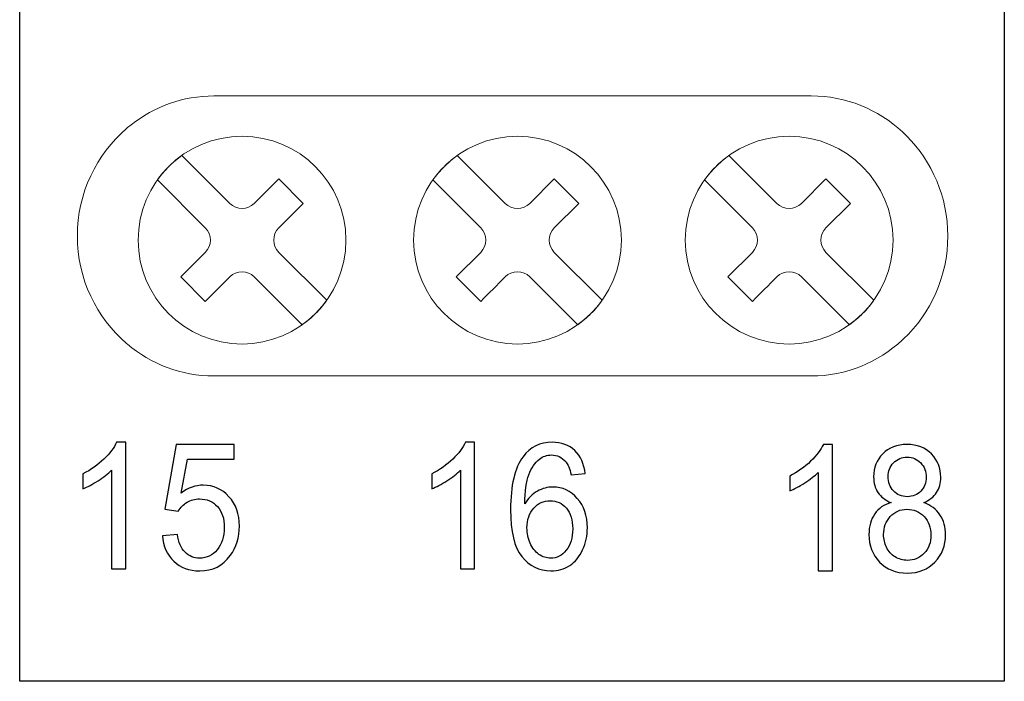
# Model space of a CAD drawing. Header units: millimetres. Extents: x 5 to 192, y 9 to 98.
# Tile 36 of 52: x 103 to 121, y 9 to 21. Entities that reach past the tile are written whole.
import ezdxf

# ---------------------------------------------------------------- set-up
doc = ezdxf.new("R2010")
doc.units = ezdxf.units.MM
doc.header["$MEASUREMENT"] = 0
doc.layers.add('Vrstva 1', color=7, linetype='Continuous')

msp = doc.modelspace()

# ---------------------------------------------------------------- linework, layer by layer
at = {"layer": 'Vrstva 1', "color": 250, "lineweight": 25}
msp.add_open_spline([(120.585, 9.348), (120.585, 9.348), (120.585, 97.366), (120.585, 97.366), (120.585, 97.366), (120.585, 97.366), (102.824, 97.366), (102.824, 97.366), (102.824, 97.366), (102.824, 97.366), (102.824, 9.348), (102.824, 9.348), (102.824, 9.348), (102.824, 9.348), (120.585, 9.348), (120.585, 9.348)], degree=3, knots=[0, 0, 0, 0, 0.25, 0.25, 0.25, 0.25, 0.5, 0.5, 0.5, 0.5, 0.75, 0.75, 0.75, 0.75, 1, 1, 1, 1], dxfattribs=at)
at = {"layer": 'Vrstva 1', "color": 250, "lineweight": 18}
msp.add_open_spline([(104.751, 15.447), (104.209, 15.912), (103.864, 16.609), (103.864, 17.385), (103.864, 17.385), (103.864, 18.161), (104.209, 18.858), (104.751, 19.323), (104.751, 19.323), (104.778, 19.346), (104.806, 19.369), (104.834, 19.391), (104.834, 19.391), (105.249, 19.718), (105.767, 19.912), (106.327, 19.912), (106.327, 19.912), (106.327, 19.912), (117.103, 19.912), (117.103, 19.912), (117.103, 19.912), (117.734, 19.912), (118.311, 19.666), (118.747, 19.263), (118.747, 19.263), (118.774, 19.238), (118.801, 19.212), (118.827, 19.186), (118.827, 19.186), (119.283, 18.727), (119.566, 18.088), (119.566, 17.385), (119.566, 17.385), (119.566, 16.651), (119.257, 15.988), (118.767, 15.526), (118.767, 15.526), (118.767, 15.526), (118.747, 15.508), (118.747, 15.508), (118.747, 15.508), (118.311, 15.104), (117.734, 14.858), (117.103, 14.858), (117.103, 14.858), (117.103, 14.858), (106.327, 14.858), (106.327, 14.858), (106.327, 14.858), (105.737, 14.858), (105.194, 15.074), (104.768, 15.432), (104.768, 15.432), (104.768, 15.432), (104.751, 15.447), (104.751, 15.447)], degree=3, knots=[0, 0, 0, 0, 0.071429, 0.071429, 0.071429, 0.071429, 0.142857, 0.142857, 0.142857, 0.142857, 0.214286, 0.214286, 0.214286, 0.214286, 0.285714, 0.285714, 0.285714, 0.285714, 0.357143, 0.357143, 0.357143, 0.357143, 0.428571, 0.428571, 0.428571, 0.428571, 0.5, 0.5, 0.5, 0.5, 0.571429, 0.571429, 0.571429, 0.571429, 0.642857, 0.642857, 0.642857, 0.642857, 0.714286, 0.714286, 0.714286, 0.714286, 0.785714, 0.785714, 0.785714, 0.785714, 0.857143, 0.857143, 0.857143, 0.857143, 0.928571, 0.928571, 0.928571, 0.928571, 1, 1, 1, 1], dxfattribs=at)
at = {"layer": 'Vrstva 1', "color": 250, "lineweight": 5}
for points, knots in [([(106.835, 19.184), (107.87, 19.184), (108.709, 18.345), (108.709, 17.31), (108.709, 17.31), (108.709, 16.275), (107.87, 15.435), (106.835, 15.435), (106.835, 15.435), (105.8, 15.435), (104.961, 16.275), (104.961, 17.31), (104.961, 17.31), (104.961, 18.345), (105.8, 19.184), (106.835, 19.184)], [0, 0, 0, 0, 0.25, 0.25, 0.25, 0.25, 0.5, 0.5, 0.5, 0.5, 0.75, 0.75, 0.75, 0.75, 1, 1, 1, 1]), ([(111.804, 19.184), (112.839, 19.184), (113.678, 18.345), (113.678, 17.31), (113.678, 17.31), (113.678, 16.275), (112.839, 15.435), (111.804, 15.435), (111.804, 15.435), (110.769, 15.435), (109.929, 16.275), (109.929, 17.31), (109.929, 17.31), (109.929, 18.345), (110.769, 19.184), (111.804, 19.184)], [0, 0, 0, 0, 0.25, 0.25, 0.25, 0.25, 0.5, 0.5, 0.5, 0.5, 0.75, 0.75, 0.75, 0.75, 1, 1, 1, 1]), ([(116.704, 19.184), (117.739, 19.184), (118.579, 18.345), (118.579, 17.31), (118.579, 17.31), (118.579, 16.275), (117.739, 15.435), (116.704, 15.435), (116.704, 15.435), (115.669, 15.435), (114.83, 16.275), (114.83, 17.31), (114.83, 17.31), (114.83, 18.345), (115.669, 19.184), (116.704, 19.184)], [0, 0, 0, 0, 0.25, 0.25, 0.25, 0.25, 0.5, 0.5, 0.5, 0.5, 0.75, 0.75, 0.75, 0.75, 1, 1, 1, 1]), ([(106.614, 16.647), (106.467, 16.5), (106.32, 16.352), (106.172, 16.205), (106.172, 16.205), (106.172, 16.205), (105.73, 16.647), (105.73, 16.647), (105.73, 16.647), (105.73, 16.647), (106.172, 17.089), (106.172, 17.089), (106.172, 17.089), (106.294, 17.21), (106.294, 17.409), (106.172, 17.53), (106.172, 17.53), (106.172, 17.53), (105.307, 18.396), (105.307, 18.396), (105.307, 18.396), (105.367, 18.48), (105.434, 18.56), (105.51, 18.635), (105.51, 18.635), (105.585, 18.71), (105.665, 18.778), (105.749, 18.837), (105.749, 18.837), (105.749, 18.837), (106.614, 17.972), (106.614, 17.972), (106.614, 17.972), (106.736, 17.851), (106.934, 17.851), (107.056, 17.972), (107.056, 17.972), (107.056, 17.972), (107.498, 18.414), (107.498, 18.414), (107.498, 18.414), (107.498, 18.414), (107.939, 17.972), (107.939, 17.972), (107.939, 17.972), (107.939, 17.972), (107.498, 17.53), (107.498, 17.53), (107.498, 17.53), (107.376, 17.409), (107.376, 17.21), (107.498, 17.089), (107.498, 17.089), (107.498, 17.089), (108.363, 16.224), (108.363, 16.224), (108.363, 16.224), (108.302, 16.14), (108.235, 16.059), (108.161, 15.984), (108.161, 15.984), (108.085, 15.909), (108.005, 15.842), (107.921, 15.782), (107.921, 15.782), (107.921, 15.782), (107.056, 16.647), (107.056, 16.647), (107.056, 16.647), (106.934, 16.768), (106.736, 16.768), (106.614, 16.647)], [0, 0, 0, 0, 0.055556, 0.055556, 0.055556, 0.055556, 0.111111, 0.111111, 0.111111, 0.111111, 0.166667, 0.166667, 0.166667, 0.166667, 0.222222, 0.222222, 0.222222, 0.222222, 0.277778, 0.277778, 0.277778, 0.277778, 0.333333, 0.333333, 0.333333, 0.333333, 0.388889, 0.388889, 0.388889, 0.388889, 0.444444, 0.444444, 0.444444, 0.444444, 0.5, 0.5, 0.5, 0.5, 0.555556, 0.555556, 0.555556, 0.555556, 0.611111, 0.611111, 0.611111, 0.611111, 0.666667, 0.666667, 0.666667, 0.666667, 0.722222, 0.722222, 0.722222, 0.722222, 0.777778, 0.777778, 0.777778, 0.777778, 0.833333, 0.833333, 0.833333, 0.833333, 0.888889, 0.888889, 0.888889, 0.888889, 0.944444, 0.944444, 0.944444, 0.944444, 1, 1, 1, 1]), ([(111.583, 16.647), (111.436, 16.5), (111.288, 16.352), (111.141, 16.205), (111.141, 16.205), (111.141, 16.205), (110.699, 16.647), (110.699, 16.647), (110.699, 16.647), (110.699, 16.647), (111.141, 17.089), (111.141, 17.089), (111.141, 17.089), (111.262, 17.21), (111.262, 17.409), (111.141, 17.53), (111.141, 17.53), (111.141, 17.53), (110.276, 18.396), (110.276, 18.396), (110.276, 18.396), (110.335, 18.48), (110.403, 18.56), (110.478, 18.635), (110.478, 18.635), (110.554, 18.71), (110.634, 18.778), (110.718, 18.837), (110.718, 18.837), (110.718, 18.837), (111.583, 17.972), (111.583, 17.972), (111.583, 17.972), (111.704, 17.851), (111.903, 17.851), (112.025, 17.972), (112.025, 17.972), (112.025, 17.972), (112.466, 18.414), (112.466, 18.414), (112.466, 18.414), (112.466, 18.414), (112.908, 17.972), (112.908, 17.972), (112.908, 17.972), (112.908, 17.972), (112.466, 17.53), (112.466, 17.53), (112.466, 17.53), (112.345, 17.409), (112.345, 17.21), (112.466, 17.089), (112.466, 17.089), (112.466, 17.089), (113.332, 16.224), (113.332, 16.224), (113.332, 16.224), (113.272, 16.14), (113.204, 16.059), (113.129, 15.984), (113.129, 15.984), (113.054, 15.909), (112.973, 15.842), (112.89, 15.782), (112.89, 15.782), (112.89, 15.782), (112.025, 16.647), (112.025, 16.647), (112.025, 16.647), (111.903, 16.768), (111.704, 16.768), (111.583, 16.647)], [0, 0, 0, 0, 0.055556, 0.055556, 0.055556, 0.055556, 0.111111, 0.111111, 0.111111, 0.111111, 0.166667, 0.166667, 0.166667, 0.166667, 0.222222, 0.222222, 0.222222, 0.222222, 0.277778, 0.277778, 0.277778, 0.277778, 0.333333, 0.333333, 0.333333, 0.333333, 0.388889, 0.388889, 0.388889, 0.388889, 0.444444, 0.444444, 0.444444, 0.444444, 0.5, 0.5, 0.5, 0.5, 0.555556, 0.555556, 0.555556, 0.555556, 0.611111, 0.611111, 0.611111, 0.611111, 0.666667, 0.666667, 0.666667, 0.666667, 0.722222, 0.722222, 0.722222, 0.722222, 0.777778, 0.777778, 0.777778, 0.777778, 0.833333, 0.833333, 0.833333, 0.833333, 0.888889, 0.888889, 0.888889, 0.888889, 0.944444, 0.944444, 0.944444, 0.944444, 1, 1, 1, 1]), ([(116.483, 16.647), (116.336, 16.5), (116.189, 16.352), (116.041, 16.205), (116.041, 16.205), (116.041, 16.205), (115.6, 16.647), (115.6, 16.647), (115.6, 16.647), (115.6, 16.647), (116.042, 17.089), (116.042, 17.089), (116.042, 17.089), (116.163, 17.21), (116.163, 17.409), (116.041, 17.53), (116.041, 17.53), (116.041, 17.53), (115.177, 18.396), (115.177, 18.396), (115.177, 18.396), (115.236, 18.48), (115.304, 18.56), (115.379, 18.635), (115.379, 18.635), (115.454, 18.71), (115.535, 18.778), (115.618, 18.837), (115.618, 18.837), (115.618, 18.837), (116.483, 17.972), (116.483, 17.972), (116.483, 17.972), (116.605, 17.851), (116.803, 17.851), (116.925, 17.972), (116.925, 17.972), (116.925, 17.972), (117.367, 18.414), (117.367, 18.414), (117.367, 18.414), (117.367, 18.414), (117.809, 17.972), (117.809, 17.972), (117.809, 17.972), (117.809, 17.972), (117.367, 17.53), (117.367, 17.53), (117.367, 17.53), (117.245, 17.409), (117.245, 17.21), (117.367, 17.089), (117.367, 17.089), (117.367, 17.089), (118.232, 16.224), (118.232, 16.224), (118.232, 16.224), (118.172, 16.14), (118.105, 16.059), (118.03, 15.984), (118.03, 15.984), (117.954, 15.909), (117.875, 15.842), (117.79, 15.782), (117.79, 15.782), (117.79, 15.782), (116.925, 16.647), (116.925, 16.647), (116.925, 16.647), (116.804, 16.768), (116.605, 16.768), (116.483, 16.647)], [0, 0, 0, 0, 0.055556, 0.055556, 0.055556, 0.055556, 0.111111, 0.111111, 0.111111, 0.111111, 0.166667, 0.166667, 0.166667, 0.166667, 0.222222, 0.222222, 0.222222, 0.222222, 0.277778, 0.277778, 0.277778, 0.277778, 0.333333, 0.333333, 0.333333, 0.333333, 0.388889, 0.388889, 0.388889, 0.388889, 0.444444, 0.444444, 0.444444, 0.444444, 0.5, 0.5, 0.5, 0.5, 0.555556, 0.555556, 0.555556, 0.555556, 0.611111, 0.611111, 0.611111, 0.611111, 0.666667, 0.666667, 0.666667, 0.666667, 0.722222, 0.722222, 0.722222, 0.722222, 0.777778, 0.777778, 0.777778, 0.777778, 0.833333, 0.833333, 0.833333, 0.833333, 0.888889, 0.888889, 0.888889, 0.888889, 0.944444, 0.944444, 0.944444, 0.944444, 1, 1, 1, 1])]:
    msp.add_open_spline(points, degree=3, knots=knots, dxfattribs=at)
at = {"layer": 'Vrstva 1', "color": 250}
for points, knots in [([(104.738, 11.38), (104.738, 11.38), (104.48, 11.38), (104.48, 11.38), (104.48, 11.38), (104.48, 11.38), (104.48, 13.158), (104.48, 13.158), (104.48, 13.158), (104.418, 13.094), (104.337, 13.03), (104.237, 12.966), (104.237, 12.966), (104.136, 12.902), (104.045, 12.853), (103.965, 12.822), (103.965, 12.822), (103.965, 12.822), (103.965, 13.091), (103.965, 13.091), (103.965, 13.091), (104.109, 13.165), (104.235, 13.253), (104.343, 13.358), (104.343, 13.358), (104.451, 13.462), (104.527, 13.564), (104.572, 13.662), (104.572, 13.662), (104.572, 13.662), (104.738, 13.662), (104.738, 13.662), (104.738, 13.662), (104.738, 13.662), (104.738, 11.38), (104.738, 11.38)], [0, 0, 0, 0, 0.111111, 0.111111, 0.111111, 0.111111, 0.222222, 0.222222, 0.222222, 0.222222, 0.333333, 0.333333, 0.333333, 0.333333, 0.444444, 0.444444, 0.444444, 0.444444, 0.555556, 0.555556, 0.555556, 0.555556, 0.666667, 0.666667, 0.666667, 0.666667, 0.777778, 0.777778, 0.777778, 0.777778, 0.888889, 0.888889, 0.888889, 0.888889, 1, 1, 1, 1]), ([(105.398, 11.975), (105.398, 11.975), (105.668, 12), (105.668, 12), (105.668, 12), (105.688, 11.857), (105.735, 11.75), (105.807, 11.678), (105.807, 11.678), (105.881, 11.606), (105.969, 11.57), (106.072, 11.57), (106.072, 11.57), (106.196, 11.57), (106.301, 11.621), (106.386, 11.722), (106.386, 11.722), (106.472, 11.824), (106.515, 11.958), (106.515, 12.125), (106.515, 12.125), (106.515, 12.285), (106.474, 12.41), (106.391, 12.502), (106.391, 12.502), (106.309, 12.594), (106.201, 12.64), (106.067, 12.64), (106.067, 12.64), (105.984, 12.64), (105.909, 12.619), (105.842, 12.579), (105.842, 12.579), (105.776, 12.538), (105.723, 12.485), (105.685, 12.42), (105.685, 12.42), (105.685, 12.42), (105.443, 12.454), (105.443, 12.454), (105.443, 12.454), (105.443, 12.454), (105.647, 13.621), (105.647, 13.621), (105.647, 13.621), (105.647, 13.621), (106.69, 13.621), (106.69, 13.621), (106.69, 13.621), (106.69, 13.621), (106.69, 13.355), (106.69, 13.355), (106.69, 13.355), (106.69, 13.355), (105.853, 13.355), (105.853, 13.355), (105.853, 13.355), (105.853, 13.355), (105.739, 12.744), (105.739, 12.744), (105.739, 12.744), (105.865, 12.839), (105.998, 12.887), (106.136, 12.887), (106.136, 12.887), (106.319, 12.887), (106.473, 12.818), (106.599, 12.68), (106.599, 12.68), (106.725, 12.543), (106.788, 12.366), (106.788, 12.15), (106.788, 12.15), (106.788, 11.944), (106.733, 11.766), (106.622, 11.617), (106.622, 11.617), (106.488, 11.433), (106.304, 11.341), (106.072, 11.341), (106.072, 11.341), (105.881, 11.341), (105.725, 11.399), (105.604, 11.515), (105.604, 11.515), (105.484, 11.63), (105.415, 11.784), (105.398, 11.975)], [0, 0, 0, 0, 0.045455, 0.045455, 0.045455, 0.045455, 0.090909, 0.090909, 0.090909, 0.090909, 0.136364, 0.136364, 0.136364, 0.136364, 0.181818, 0.181818, 0.181818, 0.181818, 0.227273, 0.227273, 0.227273, 0.227273, 0.272727, 0.272727, 0.272727, 0.272727, 0.318182, 0.318182, 0.318182, 0.318182, 0.363636, 0.363636, 0.363636, 0.363636, 0.409091, 0.409091, 0.409091, 0.409091, 0.454545, 0.454545, 0.454545, 0.454545, 0.5, 0.5, 0.5, 0.5, 0.545455, 0.545455, 0.545455, 0.545455, 0.590909, 0.590909, 0.590909, 0.590909, 0.636364, 0.636364, 0.636364, 0.636364, 0.681818, 0.681818, 0.681818, 0.681818, 0.727273, 0.727273, 0.727273, 0.727273, 0.772727, 0.772727, 0.772727, 0.772727, 0.818182, 0.818182, 0.818182, 0.818182, 0.863636, 0.863636, 0.863636, 0.863636, 0.909091, 0.909091, 0.909091, 0.909091, 0.954545, 0.954545, 0.954545, 0.954545, 1, 1, 1, 1]), ([(111.031, 11.38), (111.031, 11.38), (110.773, 11.38), (110.773, 11.38), (110.773, 11.38), (110.773, 11.38), (110.773, 13.158), (110.773, 13.158), (110.773, 13.158), (110.711, 13.094), (110.63, 13.03), (110.53, 12.966), (110.53, 12.966), (110.429, 12.902), (110.338, 12.853), (110.258, 12.822), (110.258, 12.822), (110.258, 12.822), (110.258, 13.091), (110.258, 13.091), (110.258, 13.091), (110.402, 13.165), (110.528, 13.253), (110.636, 13.358), (110.636, 13.358), (110.743, 13.462), (110.82, 13.564), (110.865, 13.662), (110.865, 13.662), (110.865, 13.662), (111.031, 13.662), (111.031, 13.662), (111.031, 13.662), (111.031, 13.662), (111.031, 11.38), (111.031, 11.38)], [0, 0, 0, 0, 0.111111, 0.111111, 0.111111, 0.111111, 0.222222, 0.222222, 0.222222, 0.222222, 0.333333, 0.333333, 0.333333, 0.333333, 0.444444, 0.444444, 0.444444, 0.444444, 0.555556, 0.555556, 0.555556, 0.555556, 0.666667, 0.666667, 0.666667, 0.666667, 0.777778, 0.777778, 0.777778, 0.777778, 0.888889, 0.888889, 0.888889, 0.888889, 1, 1, 1, 1]), ([(113.027, 13.096), (113.027, 13.096), (112.771, 13.074), (112.771, 13.074), (112.771, 13.074), (112.748, 13.184), (112.715, 13.263), (112.673, 13.313), (112.673, 13.313), (112.604, 13.393), (112.518, 13.432), (112.416, 13.432), (112.416, 13.432), (112.334, 13.432), (112.262, 13.407), (112.2, 13.358), (112.2, 13.358), (112.119, 13.294), (112.055, 13.2), (112.008, 13.077), (112.008, 13.077), (111.961, 12.954), (111.937, 12.779), (111.935, 12.552), (111.935, 12.552), (111.997, 12.654), (112.073, 12.73), (112.163, 12.78), (112.163, 12.78), (112.252, 12.829), (112.346, 12.854), (112.444, 12.854), (112.444, 12.854), (112.616, 12.854), (112.762, 12.786), (112.883, 12.649), (112.883, 12.649), (113.004, 12.512), (113.064, 12.335), (113.064, 12.118), (113.064, 12.118), (113.064, 11.975), (113.035, 11.843), (112.979, 11.72), (112.979, 11.72), (112.922, 11.598), (112.844, 11.503), (112.745, 11.438), (112.745, 11.438), (112.646, 11.373), (112.533, 11.341), (112.407, 11.341), (112.407, 11.341), (112.192, 11.341), (112.018, 11.426), (111.882, 11.598), (111.882, 11.598), (111.747, 11.769), (111.679, 12.051), (111.679, 12.443), (111.679, 12.443), (111.679, 12.882), (111.754, 13.202), (111.904, 13.401), (111.904, 13.401), (112.034, 13.575), (112.21, 13.662), (112.432, 13.662), (112.432, 13.662), (112.596, 13.662), (112.732, 13.612), (112.837, 13.511), (112.837, 13.511), (112.942, 13.411), (113.006, 13.272), (113.027, 13.096)], [0, 0, 0, 0, 0.052632, 0.052632, 0.052632, 0.052632, 0.105263, 0.105263, 0.105263, 0.105263, 0.157895, 0.157895, 0.157895, 0.157895, 0.210526, 0.210526, 0.210526, 0.210526, 0.263158, 0.263158, 0.263158, 0.263158, 0.315789, 0.315789, 0.315789, 0.315789, 0.368421, 0.368421, 0.368421, 0.368421, 0.421053, 0.421053, 0.421053, 0.421053, 0.473684, 0.473684, 0.473684, 0.473684, 0.526316, 0.526316, 0.526316, 0.526316, 0.578947, 0.578947, 0.578947, 0.578947, 0.631579, 0.631579, 0.631579, 0.631579, 0.684211, 0.684211, 0.684211, 0.684211, 0.736842, 0.736842, 0.736842, 0.736842, 0.789474, 0.789474, 0.789474, 0.789474, 0.842105, 0.842105, 0.842105, 0.842105, 0.894737, 0.894737, 0.894737, 0.894737, 0.947368, 0.947368, 0.947368, 0.947368, 1, 1, 1, 1]), ([(117.487, 11.341), (117.487, 11.341), (117.229, 11.341), (117.229, 11.341), (117.229, 11.341), (117.229, 11.341), (117.229, 13.119), (117.229, 13.119), (117.229, 13.119), (117.167, 13.055), (117.086, 12.991), (116.986, 12.927), (116.986, 12.927), (116.884, 12.863), (116.794, 12.814), (116.714, 12.783), (116.714, 12.783), (116.714, 12.783), (116.714, 13.052), (116.714, 13.052), (116.714, 13.052), (116.858, 13.126), (116.984, 13.214), (117.092, 13.319), (117.092, 13.319), (117.199, 13.423), (117.276, 13.525), (117.321, 13.623), (117.321, 13.623), (117.321, 13.623), (117.487, 13.623), (117.487, 13.623), (117.487, 13.623), (117.487, 13.623), (117.487, 11.341), (117.487, 11.341)], [0, 0, 0, 0, 0.111111, 0.111111, 0.111111, 0.111111, 0.222222, 0.222222, 0.222222, 0.222222, 0.333333, 0.333333, 0.333333, 0.333333, 0.444444, 0.444444, 0.444444, 0.444444, 0.555556, 0.555556, 0.555556, 0.555556, 0.666667, 0.666667, 0.666667, 0.666667, 0.777778, 0.777778, 0.777778, 0.777778, 0.888889, 0.888889, 0.888889, 0.888889, 1, 1, 1, 1]), ([(118.543, 12.573), (118.436, 12.615), (118.357, 12.676), (118.305, 12.755), (118.305, 12.755), (118.254, 12.833), (118.228, 12.927), (118.228, 13.037), (118.228, 13.037), (118.228, 13.202), (118.283, 13.341), (118.392, 13.454), (118.392, 13.454), (118.502, 13.566), (118.648, 13.623), (118.83, 13.623), (118.83, 13.623), (119.013, 13.623), (119.161, 13.565), (119.272, 13.45), (119.272, 13.45), (119.384, 13.335), (119.439, 13.194), (119.439, 13.029), (119.439, 13.029), (119.439, 12.923), (119.414, 12.832), (119.363, 12.754), (119.363, 12.754), (119.312, 12.676), (119.235, 12.615), (119.131, 12.573), (119.131, 12.573), (119.259, 12.528), (119.357, 12.455), (119.425, 12.353), (119.425, 12.353), (119.492, 12.252), (119.525, 12.131), (119.525, 11.99), (119.525, 11.99), (119.525, 11.796), (119.462, 11.633), (119.335, 11.5), (119.335, 11.5), (119.208, 11.368), (119.041, 11.302), (118.834, 11.302), (118.834, 11.302), (118.627, 11.302), (118.461, 11.368), (118.334, 11.501), (118.334, 11.501), (118.207, 11.634), (118.143, 11.799), (118.143, 11.998), (118.143, 11.998), (118.143, 12.146), (118.178, 12.269), (118.247, 12.369), (118.247, 12.369), (118.316, 12.469), (118.415, 12.537), (118.543, 12.573)], [0, 0, 0, 0, 0.0625, 0.0625, 0.0625, 0.0625, 0.125, 0.125, 0.125, 0.125, 0.1875, 0.1875, 0.1875, 0.1875, 0.25, 0.25, 0.25, 0.25, 0.3125, 0.3125, 0.3125, 0.3125, 0.375, 0.375, 0.375, 0.375, 0.4375, 0.4375, 0.4375, 0.4375, 0.5, 0.5, 0.5, 0.5, 0.5625, 0.5625, 0.5625, 0.5625, 0.625, 0.625, 0.625, 0.625, 0.6875, 0.6875, 0.6875, 0.6875, 0.75, 0.75, 0.75, 0.75, 0.8125, 0.8125, 0.8125, 0.8125, 0.875, 0.875, 0.875, 0.875, 0.9375, 0.9375, 0.9375, 0.9375, 1, 1, 1, 1]), ([(118.491, 13.046), (118.491, 12.939), (118.523, 12.851), (118.587, 12.783), (118.587, 12.783), (118.651, 12.714), (118.734, 12.68), (118.836, 12.68), (118.836, 12.68), (118.935, 12.68), (119.017, 12.714), (119.08, 12.782), (119.08, 12.782), (119.143, 12.849), (119.175, 12.932), (119.175, 13.03), (119.175, 13.03), (119.175, 13.133), (119.143, 13.219), (119.077, 13.289), (119.077, 13.289), (119.012, 13.358), (118.931, 13.393), (118.833, 13.393), (118.833, 13.393), (118.735, 13.393), (118.653, 13.359), (118.588, 13.291), (118.588, 13.291), (118.523, 13.223), (118.491, 13.141), (118.491, 13.046)], [0, 0, 0, 0, 0.125, 0.125, 0.125, 0.125, 0.25, 0.25, 0.25, 0.25, 0.375, 0.375, 0.375, 0.375, 0.5, 0.5, 0.5, 0.5, 0.625, 0.625, 0.625, 0.625, 0.75, 0.75, 0.75, 0.75, 0.875, 0.875, 0.875, 0.875, 1, 1, 1, 1]), ([(111.975, 12.116), (111.975, 12.02), (111.994, 11.928), (112.032, 11.84), (112.032, 11.84), (112.069, 11.752), (112.122, 11.686), (112.19, 11.639), (112.19, 11.639), (112.257, 11.593), (112.329, 11.57), (112.403, 11.57), (112.403, 11.57), (112.512, 11.57), (112.605, 11.618), (112.683, 11.713), (112.683, 11.713), (112.761, 11.808), (112.8, 11.937), (112.8, 12.1), (112.8, 12.1), (112.8, 12.258), (112.762, 12.381), (112.685, 12.472), (112.685, 12.472), (112.607, 12.562), (112.51, 12.607), (112.393, 12.607), (112.393, 12.607), (112.276, 12.607), (112.178, 12.562), (112.097, 12.472), (112.097, 12.472), (112.016, 12.381), (111.975, 12.263), (111.975, 12.116)], [0, 0, 0, 0, 0.111111, 0.111111, 0.111111, 0.111111, 0.222222, 0.222222, 0.222222, 0.222222, 0.333333, 0.333333, 0.333333, 0.333333, 0.444444, 0.444444, 0.444444, 0.444444, 0.555556, 0.555556, 0.555556, 0.555556, 0.666667, 0.666667, 0.666667, 0.666667, 0.777778, 0.777778, 0.777778, 0.777778, 0.888889, 0.888889, 0.888889, 0.888889, 1, 1, 1, 1]), ([(118.408, 11.996), (118.408, 11.917), (118.426, 11.84), (118.46, 11.766), (118.46, 11.766), (118.495, 11.691), (118.547, 11.633), (118.616, 11.593), (118.616, 11.593), (118.684, 11.552), (118.758, 11.531), (118.837, 11.531), (118.837, 11.531), (118.96, 11.531), (119.062, 11.574), (119.142, 11.66), (119.142, 11.66), (119.222, 11.746), (119.262, 11.855), (119.262, 11.987), (119.262, 11.987), (119.262, 12.122), (119.221, 12.233), (119.139, 12.321), (119.139, 12.321), (119.056, 12.409), (118.953, 12.452), (118.829, 12.452), (118.829, 12.452), (118.707, 12.452), (118.607, 12.409), (118.528, 12.322), (118.528, 12.322), (118.448, 12.235), (118.408, 12.126), (118.408, 11.996)], [0, 0, 0, 0, 0.111111, 0.111111, 0.111111, 0.111111, 0.222222, 0.222222, 0.222222, 0.222222, 0.333333, 0.333333, 0.333333, 0.333333, 0.444444, 0.444444, 0.444444, 0.444444, 0.555556, 0.555556, 0.555556, 0.555556, 0.666667, 0.666667, 0.666667, 0.666667, 0.777778, 0.777778, 0.777778, 0.777778, 0.888889, 0.888889, 0.888889, 0.888889, 1, 1, 1, 1])]:
    msp.add_open_spline(points, degree=3, knots=knots, dxfattribs=at)

doc.saveas('drawing.dxf')
